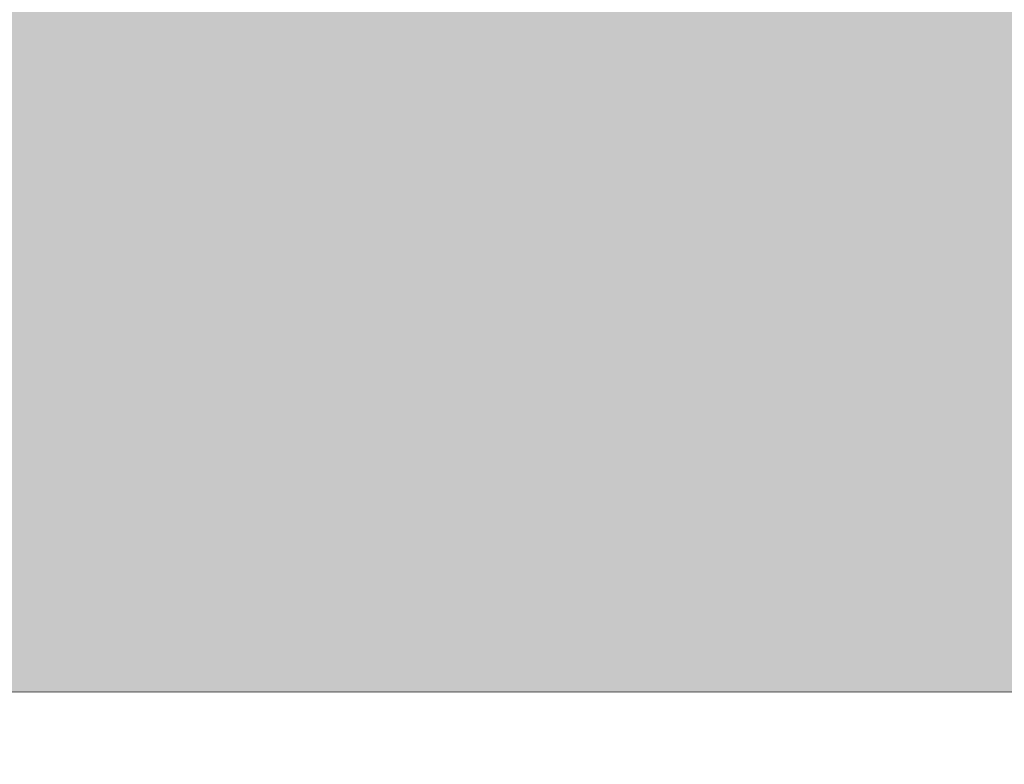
# Model space of a CAD drawing. Header units: metres. Extents: x 82 to 222, y -4 to 154.
# Tile 21 of 214: x 101.010112 to 101.010362, y 102.428196 to 102.428384. Entities that reach past the tile are written whole.
import ezdxf

# ---------------------------------------------------------------- set-up
doc = ezdxf.new("R2010")
doc.units = ezdxf.units.M
doc.layers.add('A-WALL', color=7, linetype='Continuous', lineweight=5)
doc.layers.add('A-WALL-PATT', color=7, linetype='Continuous', true_color=0x2a2a2a)

msp = doc.modelspace()

# ---------------------------------------------------------------- hatches: boundary and pattern name
at = {"layer": 'A-WALL-PATT'}
h = msp.add_hatch(color=256, dxfattribs=at)
h.paths.add_polyline_path([(100.93262871, 102.42819576), (101.68157532, 102.4283726), (101.68149268, 102.77837259), (100.93262871, 102.77819577), (100.93262871, 102.71819579), (100.93582375, 102.71830581), (100.93582375, 102.61819223), (100.93262871, 102.61819223), (100.93262871, 102.4283726)])
h.paths.add_polyline_path([(102.98127119, 102.42867948), (104.48114341, 102.42903362), (104.48106077, 102.77903361), (102.98118855, 102.77867947)])
h.paths.add_polyline_path([(105.78083928, 102.4293405), (107.28157517, 102.42969485), (107.28149253, 102.77969485), (105.78075664, 102.77934049), (105.78083928, 102.42969485)])
h.paths.add_polyline_path([(108.58127103, 102.43000174), (110.08157509, 102.43035598), (110.08149245, 102.78035597), (108.58118839, 102.78000173), (108.58127095, 102.43035598)])
h.paths.add_polyline_path([(111.38127096, 102.43066287), (112.88157501, 102.43101711), (112.88149237, 102.7810171), (111.38118831, 102.78066286)])
h.paths.add_polyline_path([(114.18127088, 102.431324), (116.68127731, 102.43191429), (116.68119467, 102.78191428), (114.18118824, 102.78132399)])
h.paths.add_polyline_path([(120.781193, 102.43288235), (123.58127062, 102.4335435), (123.58118797, 102.78354349), (120.78111036, 102.78288234)])
h.paths.add_polyline_path([(127.6812705, 102.43451158), (130.48127042, 102.43517271), (130.48118778, 102.7851727), (127.68118786, 102.78451158)])
h.paths.add_polyline_path([(134.58127031, 102.4361408), (136.88157434, 102.43668394), (136.8814917, 102.78668393), (134.58118767, 102.78614079)])
h.paths.add_polyline_path([(138.18127021, 102.43699082), (139.68157426, 102.43734507), (139.68149162, 102.78734506), (138.18118757, 102.78699081), (138.18127012, 102.43734507)])
h.paths.add_polyline_path([(140.98127013, 102.43765195), (142.48157419, 102.4380062), (142.48149154, 102.78800619), (140.98118749, 102.78765194)])
h.paths.add_polyline_path([(143.78127005, 102.43831308), (145.28157411, 102.43866733), (145.28149147, 102.78866732), (143.78118741, 102.78831307)])
h.paths.add_polyline_path([(146.58126997, 102.43897421), (148.07305211, 102.43932645), (148.07296947, 102.78932644), (146.58118733, 102.7889742), (146.58126989, 102.43932645)])
h.paths.add_polyline_path([(149.37274798, 102.43963333), (149.78126989, 102.43972979), (149.78118724, 102.78972978), (149.37266534, 102.78963332), (149.37274796, 102.43972979)])

# ---------------------------------------------------------------- linework, layer by layer
at = {"layer": 'A-WALL', "lineweight": 20}
msp.add_line((101.68157532, 102.4283726), (100.93262871, 102.42819576), dxfattribs=at)

doc.saveas('drawing.dxf')
